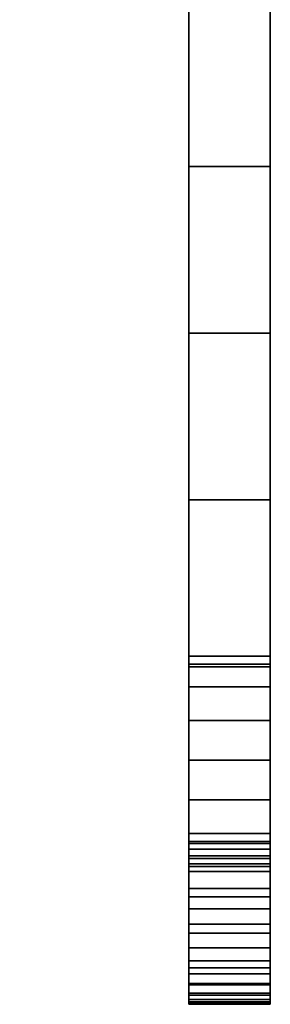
# Model space of a CAD drawing. Header units: millimetres. Extents: x -146 to 146, y 37 to 86.
# Tile 192 of 256: x 139.35 to 145.5, y 37 to 61.19. Entities that reach past the tile are written whole.
import ezdxf

# ---------------------------------------------------------------- set-up
doc = ezdxf.new("R2010")
doc.units = ezdxf.units.MM
doc.layers.add('NEO mini i', color=7, linetype='Continuous', true_color=0x000000)

msp = doc.modelspace()

# ---------------------------------------------------------------- meshes
at = {"layer": 'NEO mini i'}
mesh = msp.add_polyface(dxfattribs=at)
corners = [(142.222, 63, 49.261), (139.346, 63, 48.324), (142.56, 63, 48.381), (139.926, 63, 46.539), (142.951, 63, 46.541), (142.803, 63, 47.471), (140, 63, 45.6), (143, 63, 45.6), (139.706, 63, 47.454), (140, 63, -48.289), (143, 63, -48.289), (143, 63, -41.067), (140, 63, -41.067), (143, 63, -19.4), (140, 63, -19.4), (140, 63, -26.622), (143, 63, -26.622), (143.5, 60, -50.9), (143.5, 65.75, -50.9), (143.5, 65.75, -57.9), (143.5, 60, -57.9), (143.5, 60, -43.9), (143.5, 65.75, -43.9), (143.5, 60, -36.9), (143.5, 65.75, -36.9), (143.5, 60, -29.9), (143.5, 65.75, -29.9), (143.5, 60, -22.9), (143.5, 65.75, -22.9), (143.5, 60, -15.9), (143.5, 65.75, -15.9), (143.5, 60, -8.9), (143.5, 65.75, -8.9), (143.5, 60, -1.9), (143.5, 65.75, -1.9), (143.5, 54.25, -1.9), (143.5, 54.25, -8.9), (143.5, 60, 5.1), (143.5, 65.75, 5.1), (143.5, 54.25, 5.1), (143.5, 60, 12.1), (143.5, 65.75, 12.1), (143.5, 54.25, 12.1), (143.5, 60, 19.1), (143.5, 65.75, 19.1), (143.5, 61.679, -61.485), (143.5, 57.582, -59.271), (143.5, 57.582, 20.471), (143.5, 61.679, 22.685), (145.5, 60, -50.9), (145.5, 60, -57.9), (145.5, 65.75, -57.9), (145.5, 65.75, -50.9), (145.5, 60, -43.9), (145.5, 65.75, -43.9), (145.5, 54.25, -43.9), (145.5, 54.25, -50.9), (145.5, 60, -36.9), (145.5, 65.75, -36.9), (145.5, 54.25, -36.9), (145.5, 60, -29.9), (145.5, 65.75, -29.9), (145.5, 54.25, -29.9), (145.5, 60, -22.9), (145.5, 65.75, -22.9), (145.5, 54.25, -22.9), (145.5, 60, -15.9), (145.5, 65.75, -15.9), (145.5, 54.25, -15.9), (145.5, 60, -8.9), (145.5, 65.75, -8.9), (145.5, 54.25, -8.9), (145.5, 60, -1.9), (145.5, 65.75, -1.9), (145.5, 54.25, -1.9), (145.5, 60, 5.1), (145.5, 65.75, 5.1), (145.5, 54.25, 5.1), (145.5, 60, 12.1), (145.5, 65.75, 12.1), (145.5, 54.25, 12.1), (145.5, 60, 19.1), (145.5, 65.75, 19.1), (145.5, 61.679, -61.485), (145.5, 57.582, -59.271), (145.5, 57.582, 20.471), (145.5, 61.679, 22.685), (143.5, 61.679, 22.685), (143.5, 57.582, 20.471), (145.5, 57.582, 20.471), (145.5, 61.679, 22.685), (143.5, 61.679, -61.485), (145.5, 61.679, -61.485), (145.5, 57.582, -59.271), (143.5, 57.582, -59.271)]
mesh.append_faces([[corners[k] for k in face] for face in [(0, 1, 2, 2), (3, 4, 5, 5), (6, 7, 4, 4), (8, 5, 2, 2), (9, 10, 11, 12), (13, 14, 15, 16), (17, 18, 19, 20), (21, 22, 18, 17), (23, 24, 22, 21), (25, 26, 24, 23), (27, 28, 26, 25), (29, 30, 28, 27), (31, 32, 30, 29), (33, 34, 32, 31), (35, 33, 31, 36), (37, 38, 34, 33), (39, 37, 33, 35), (40, 41, 38, 37), (42, 40, 37, 39), (43, 44, 41, 40), (20, 19, 45, 45), (45, 46, 20, 20), (46, 17, 20, 20), (40, 42, 47, 47), (47, 43, 40, 40), (43, 47, 48, 48), (48, 44, 43, 43), (49, 50, 51, 52), (53, 49, 52, 54), (55, 56, 49, 53), (57, 53, 54, 58), (59, 55, 53, 57), (60, 57, 58, 61), (62, 59, 57, 60), (63, 60, 61, 64), (65, 62, 60, 63), (66, 63, 64, 67), (68, 65, 63, 66), (69, 66, 67, 70), (71, 68, 66, 69), (72, 69, 70, 73), (74, 71, 69, 72), (75, 72, 73, 76), (77, 74, 72, 75), (78, 75, 76, 79), (80, 77, 75, 78), (81, 78, 79, 82), (51, 50, 83, 83), (84, 83, 50, 50), (56, 84, 49, 49), (50, 49, 84, 84), (85, 81, 86, 86), (82, 86, 81, 81), (78, 81, 85, 85), (80, 78, 85, 85), (87, 88, 89, 90), (91, 92, 93, 94)]])
mesh = msp.add_polyface(dxfattribs=at)
corners = [(143.5, 54.25, -43.9), (143.5, 60, -43.9), (143.5, 60, -50.9), (143.5, 54.25, -50.9), (143.5, 48.5, -43.9), (143.5, 48.5, -50.9), (143.5, 54.25, -36.9), (143.5, 60, -36.9), (143.5, 48.5, -36.9), (143.5, 54.25, -29.9), (143.5, 60, -29.9), (143.5, 48.5, -29.9), (143.5, 54.25, -22.9), (143.5, 60, -22.9), (143.5, 48.5, -22.9), (143.5, 54.25, -15.9), (143.5, 60, -15.9), (143.5, 48.5, -15.9), (143.5, 54.25, -8.9), (143.5, 60, -8.9), (143.5, 48.5, -8.9), (143.5, 48.5, -1.9), (143.5, 54.25, -1.9), (143.5, 48.5, 5.1), (143.5, 54.25, 5.1), (143.5, 48.5, 12.1), (143.5, 54.25, 12.1), (143.5, 57.582, -59.271), (143.5, 53.486, -57.058), (143.5, 49.39, -54.844), (143.5, 45.293, -52.631), (143.5, 44.803, -43.703), (143.5, 45.356, -40.924), (143.5, 45.55, 3.1), (143.5, 45.356, 4.076), (143.5, 45.356, 2.124), (143.5, 53.486, 18.258), (143.5, 49.39, 16.044), (143.5, 45.293, 13.831), (143.5, 57.582, 20.471), (145.5, 48.5, -43.9), (145.5, 48.5, -50.9), (145.5, 54.25, -50.9), (145.5, 54.25, -43.9), (145.5, 48.5, -36.9), (145.5, 54.25, -36.9), (145.5, 48.5, -29.9), (145.5, 54.25, -29.9), (145.5, 48.5, -22.9), (145.5, 54.25, -22.9), (145.5, 48.5, -15.9), (145.5, 54.25, -15.9), (145.5, 48.5, -8.9), (145.5, 54.25, -8.9), (145.5, 48.5, -1.9), (145.5, 54.25, -1.9), (145.5, 48.5, 5.1), (145.5, 54.25, 5.1), (145.5, 48.5, 12.1), (145.5, 54.25, 12.1), (145.5, 53.486, -57.058), (145.5, 57.582, -59.271), (145.5, 49.39, -54.844), (145.5, 45.293, -52.631), (145.5, 45.356, -40.924), (145.5, 45.55, -41.9), (145.5, 44.803, -43.703), (145.5, 45.356, 2.124), (145.5, 45.356, 4.076), (145.5, 45.55, 3.1), (145.5, 44.803, 4.903), (145.5, 49.39, 16.044), (145.5, 53.486, 18.258), (145.5, 57.582, 20.471), (145.5, 45.293, 13.831), (145.5, 53.486, 18.258), (145.5, 57.582, 20.471), (143.5, 57.582, 20.471), (143.5, 53.486, 18.258), (143.5, 49.39, 16.044), (143.5, 45.293, 13.831), (145.5, 45.293, 13.831), (145.5, 49.39, 16.044), (143.5, 45.293, -52.631), (143.5, 49.39, -54.844), (145.5, 49.39, -54.844), (145.5, 45.293, -52.631), (145.5, 53.486, -57.058), (143.5, 53.486, -57.058), (143.5, 57.582, -59.271), (145.5, 57.582, -59.271)]
mesh.append_faces([[corners[k] for k in face] for face in [(0, 1, 2, 3), (4, 0, 3, 5), (6, 7, 1, 0), (8, 6, 0, 4), (9, 10, 7, 6), (11, 9, 6, 8), (12, 13, 10, 9), (14, 12, 9, 11), (15, 16, 13, 12), (17, 15, 12, 14), (18, 19, 16, 15), (20, 18, 15, 17), (21, 22, 18, 20), (23, 24, 22, 21), (25, 26, 24, 23), (3, 27, 28, 28), (28, 29, 3, 3), (2, 27, 3, 3), (3, 29, 5, 5), (5, 29, 30, 30), (5, 31, 4, 4), (4, 32, 8, 8), (33, 34, 23, 23), (21, 35, 23, 23), (36, 26, 37, 37), (25, 38, 37, 37), (25, 37, 26, 26), (36, 39, 26, 26), (40, 41, 42, 43), (44, 40, 43, 45), (46, 44, 45, 47), (48, 46, 47, 49), (50, 48, 49, 51), (52, 50, 51, 53), (54, 52, 53, 55), (56, 54, 55, 57), (58, 56, 57, 59), (60, 61, 42, 42), (60, 42, 62, 62), (62, 42, 41, 41), (63, 62, 41, 41), (64, 65, 40, 40), (40, 66, 41, 41), (44, 64, 40, 40), (67, 54, 56, 56), (68, 69, 56, 56), (58, 70, 56, 56), (71, 59, 72, 72), (73, 72, 59, 59), (58, 59, 71, 71), (71, 74, 58, 58), (75, 76, 77, 78), (79, 80, 81, 82), (82, 75, 78, 79), (83, 84, 85, 86), (87, 85, 84, 88), (89, 90, 87, 88)]])
mesh = msp.add_polyface(dxfattribs=at)
corners = [(143.5, 42.75, -29.9), (143.5, 48.5, -29.9), (143.5, 48.5, -36.9), (143.5, 42.75, -36.9), (143.5, 42.75, -22.9), (143.5, 48.5, -22.9), (143.5, 42.75, -15.9), (143.5, 48.5, -15.9), (143.5, 42.75, -8.9), (143.5, 48.5, -8.9), (143.5, 42.75, -1.9), (143.5, 48.5, -1.9), (143.5, 48.5, -50.9), (143.5, 45.293, -52.631), (143.5, 43.976, -44.256), (143.5, 44.803, -43.703), (143.5, 45.356, -42.876), (143.5, 48.5, -43.9), (143.5, 45.55, -41.9), (143.5, 45.356, -40.924), (143.5, 43.976, -39.544), (143.5, 44.803, -40.097), (143.5, 43.976, 0.744), (143.5, 44.803, 1.297), (143.5, 45.356, 2.124), (143.5, 48.5, 5.1), (143.5, 45.55, 3.1), (143.5, 48.5, 12.1), (143.5, 44.803, 4.903), (143.5, 45.293, 13.831), (143.5, 43.976, 5.456), (143.5, 41.197, 11.618), (143.5, 45.356, 4.076), (145.5, 42.75, -29.9), (145.5, 42.75, -36.9), (145.5, 48.5, -36.9), (145.5, 48.5, -29.9), (145.5, 42.75, -22.9), (145.5, 48.5, -22.9), (145.5, 42.75, -15.9), (145.5, 48.5, -15.9), (145.5, 42.75, -8.9), (145.5, 48.5, -8.9), (145.5, 42.75, -1.9), (145.5, 48.5, -1.9), (145.5, 41.197, -50.418), (145.5, 45.293, -52.631), (145.5, 43.976, -44.256), (145.5, 48.5, -50.9), (145.5, 45.356, -42.876), (145.5, 48.5, -43.9), (145.5, 45.55, -41.9), (145.5, 44.803, -43.703), (145.5, 44.803, -40.097), (145.5, 45.356, -40.924), (145.5, 43.976, -39.544), (145.5, 43.976, 0.744), (145.5, 44.803, 1.297), (145.5, 45.356, 2.124), (145.5, 48.5, 5.1), (145.5, 45.55, 3.1), (145.5, 44.803, 4.903), (145.5, 45.356, 4.076), (145.5, 48.5, 12.1), (145.5, 43.976, 5.456), (145.5, 45.293, 13.831), (145.5, 41.197, 11.618), (143.5, 44.803, 1.297), (145.5, 44.803, 1.297), (145.5, 45.356, 2.124), (143.5, 45.356, 2.124), (143.5, 43.976, 0.744), (145.5, 43.976, 0.744), (145.5, 45.55, 3.1), (143.5, 45.55, 3.1), (143.5, 44.803, 4.903), (143.5, 45.356, 4.076), (145.5, 45.356, 4.076), (145.5, 44.803, 4.903), (143.5, 43.976, 5.456), (145.5, 43.976, 5.456), (143.5, 45.356, -42.876), (143.5, 44.803, -43.703), (145.5, 44.803, -43.703), (145.5, 45.356, -42.876), (143.5, 43.976, -44.256), (145.5, 43.976, -44.256), (143.5, 45.55, -41.9), (145.5, 45.55, -41.9), (143.5, 45.356, -40.924), (145.5, 45.356, -40.924), (145.5, 44.803, -40.097), (143.5, 44.803, -40.097), (143.5, 43, -39.35), (143.5, 43.976, -39.544), (145.5, 43.976, -39.544), (145.5, 43, -39.35)]
mesh.append_faces([[corners[k] for k in face] for face in [(0, 1, 2, 3), (4, 5, 1, 0), (6, 7, 5, 4), (8, 9, 7, 6), (10, 11, 9, 8), (12, 13, 14, 14), (15, 12, 14, 14), (16, 17, 15, 15), (18, 17, 16, 16), (19, 17, 18, 18), (20, 2, 21, 21), (21, 2, 19, 19), (2, 20, 3, 3), (11, 10, 22, 22), (11, 23, 24, 24), (25, 24, 26, 26), (11, 22, 23, 23), (27, 25, 28, 28), (29, 27, 30, 30), (30, 27, 28, 28), (30, 31, 29, 29), (32, 28, 25, 25), (33, 34, 35, 36), (37, 33, 36, 38), (39, 37, 38, 40), (41, 39, 40, 42), (43, 41, 42, 44), (45, 46, 47, 47), (47, 46, 48, 48), (49, 50, 51, 51), (52, 50, 49, 49), (52, 47, 48, 48), (35, 53, 54, 54), (35, 55, 53, 53), (55, 35, 34, 34), (43, 44, 56, 56), (44, 57, 56, 56), (44, 58, 57, 57), (58, 59, 60, 60), (61, 62, 59, 59), (61, 63, 64, 64), (65, 66, 64, 64), (64, 63, 65, 65), (67, 68, 69, 70), (71, 72, 68, 67), (70, 69, 73, 74), (75, 76, 77, 78), (79, 75, 78, 80), (76, 74, 73, 77), (81, 82, 83, 84), (85, 86, 83, 82), (87, 81, 84, 88), (89, 90, 91, 92), (93, 94, 95, 96), (94, 92, 91, 95), (90, 89, 87, 88)]])
mesh = msp.add_polyface(dxfattribs=at)
corners = [(143.5, 41.197, -50.418), (143.5, 43, -44.45), (143.5, 43.976, -44.256), (143.5, 42.024, -44.256), (143.5, 45.293, -52.631), (143.5, 42.75, -36.9), (143.5, 42.024, -39.544), (143.5, 41.197, -40.097), (143.5, 43, -39.35), (143.5, 43.976, -39.544), (143.5, 40.954, -21.348), (143.5, 42.75, -22.9), (143.5, 40.815, -23.292), (143.5, 40.584, -25.227), (143.5, 42.75, -29.9), (143.5, 41, -19.4), (143.5, 40.261, -27.148), (143.5, 42.75, -15.9), (143.5, 43.976, 0.744), (143.5, 42.75, -1.9), (143.5, 43, 0.55), (143.5, 40.815, -15.508), (143.5, 40.954, -17.452), (143.5, 40.584, -13.573), (143.5, 42.75, -8.9), (143.5, 38.751, -6.009), (143.5, 42.024, 0.744), (143.5, 41.197, 1.297), (143.5, 41.197, 11.618), (143.5, 43.976, 5.456), (143.5, 43, 5.65), (143.5, 42.024, 5.456), (145.5, 43, -44.45), (145.5, 41.197, -50.418), (145.5, 43.976, -44.256), (145.5, 42.024, -44.256), (145.5, 40.385, -49.914), (145.5, 42.75, -36.9), (145.5, 42.024, -39.544), (145.5, 43, -39.35), (145.5, 41.197, -40.097), (145.5, 43.976, -39.544), (145.5, 42.75, -29.9), (145.5, 38.751, -32.791), (145.5, 40.954, -21.348), (145.5, 40.815, -23.292), (145.5, 42.75, -22.9), (145.5, 40.584, -25.227), (145.5, 41, -19.4), (145.5, 42.75, -15.9), (145.5, 40.261, -27.148), (145.5, 39.848, -29.052), (145.5, 40.584, -13.573), (145.5, 40.815, -15.508), (145.5, 40.954, -17.452), (145.5, 42.75, -8.9), (145.5, 42.75, -1.9), (145.5, 42.024, 0.744), (145.5, 41.197, 1.297), (145.5, 43, 0.55), (145.5, 43.976, 0.744), (145.5, 40.261, -11.652), (145.5, 39.848, -9.748), (145.5, 42.024, 5.456), (145.5, 43, 5.65), (145.5, 41.197, 11.618), (145.5, 43.976, 5.456), (143.5, 43, 0.55), (145.5, 43, 0.55), (145.5, 43.976, 0.744), (143.5, 43.976, 0.744), (143.5, 43, 5.65), (143.5, 43.976, 5.456), (145.5, 43.976, 5.456), (145.5, 43, 5.65), (143.5, 43, 5.65), (145.5, 43, 5.65), (145.5, 42.024, 5.456), (143.5, 42.024, 5.456), (145.5, 41.197, 4.903), (143.5, 41.197, 4.903), (143.5, 43, 0.55), (143.5, 42.024, 0.744), (145.5, 42.024, 0.744), (145.5, 43, 0.55), (143.5, 41.197, 1.297), (145.5, 41.197, 1.297), (143.5, 43, -44.45), (145.5, 43, -44.45), (145.5, 43.976, -44.256), (143.5, 43.976, -44.256), (143.5, 42.024, -39.544), (143.5, 43, -39.35), (145.5, 43, -39.35), (145.5, 42.024, -39.544), (143.5, 41.197, -40.097), (145.5, 41.197, -40.097), (143.5, 43, -44.45), (143.5, 42.024, -44.256), (145.5, 42.024, -44.256), (145.5, 43, -44.45), (143.5, 41.197, -43.703), (145.5, 41.197, -43.703), (143.5, 41.197, 11.618), (145.5, 41.197, 11.618), (145.5, 45.293, 13.831), (143.5, 45.293, 13.831), (143.5, 41.197, -50.418), (143.5, 45.293, -52.631), (145.5, 45.293, -52.631), (145.5, 41.197, -50.418)]
mesh.append_faces([[corners[k] for k in face] for face in [(0, 1, 2, 2), (1, 0, 3, 3), (2, 4, 0, 0), (5, 6, 7, 7), (8, 5, 9, 9), (10, 11, 12, 12), (13, 11, 14, 14), (11, 10, 15, 15), (8, 6, 5, 5), (16, 13, 14, 14), (15, 17, 11, 11), (18, 19, 20, 20), (21, 17, 22, 22), (17, 23, 24, 24), (23, 17, 21, 21), (25, 19, 24, 24), (26, 20, 19, 19), (17, 15, 22, 22), (19, 27, 26, 26), (28, 29, 30, 30), (28, 30, 31, 31), (32, 33, 34, 34), (35, 33, 32, 32), (36, 33, 35, 35), (37, 38, 39, 39), (37, 40, 38, 38), (39, 41, 37, 37), (42, 43, 37, 37), (44, 45, 46, 46), (47, 42, 46, 46), (46, 48, 44, 44), (49, 48, 46, 46), (50, 51, 42, 42), (52, 53, 49, 49), (54, 49, 53, 53), (52, 49, 55, 55), (49, 54, 48, 48), (56, 57, 58, 58), (56, 59, 57, 57), (56, 60, 59, 59), (61, 52, 55, 55), (62, 61, 55, 55), (63, 64, 65, 65), (65, 64, 66, 66), (67, 68, 69, 70), (71, 72, 73, 74), (75, 76, 77, 78), (78, 77, 79, 80), (81, 82, 83, 84), (82, 85, 86, 83), (87, 88, 89, 90), (91, 92, 93, 94), (95, 91, 94, 96), (97, 98, 99, 100), (98, 101, 102, 99), (103, 104, 105, 106), (107, 108, 109, 110)]])
mesh = msp.add_polyface(dxfattribs=at)
corners = [(143.5, 42.024, -44.256), (143.5, 39.639, -49.318), (143.5, 38.969, -48.636), (143.5, 38.386, -47.88), (143.5, 37.897, -47.059), (143.5, 41.197, -43.703), (143.5, 37.509, -46.186), (143.5, 37.057, -44.333), (143.5, 37, -43.379), (143.5, 40.644, -42.876), (143.5, 37.12, -38.288), (143.5, 37.27, -37.35), (143.5, 41.197, -40.097), (143.5, 40.644, -40.924), (143.5, 39.344, -30.935), (143.5, 42.75, -29.9), (143.5, 38.751, -32.791), (143.5, 37.479, -36.423), (143.5, 42.75, -36.9), (143.5, 37.747, -35.511), (143.5, 38.071, -34.617), (143.5, 41.197, 1.297), (143.5, 42.75, -1.9), (143.5, 37.479, -2.377), (143.5, 37.12, -0.512), (143.5, 40.644, 2.124), (143.5, 38.071, -4.183), (143.5, 37.747, -3.289), (143.5, 38.751, -6.009), (143.5, 37.27, -1.45), (143.5, 37.03, 0.435), (143.5, 37, 1.385), (143.5, 37, 4.579), (143.5, 40.644, 4.076), (143.5, 40.45, 3.1), (143.5, 37.057, 5.533), (143.5, 41.197, 4.903), (143.5, 37.509, 7.386), (143.5, 39.639, 10.518), (143.5, 42.024, 5.456), (143.5, 38.969, 9.836), (143.5, 38.386, 9.08), (143.5, 37.227, 6.473), (143.5, 37.897, 8.259), (145.5, 41.197, -43.703), (145.5, 38.386, -47.88), (145.5, 38.969, -48.636), (145.5, 39.639, -49.318), (145.5, 42.024, -44.256), (145.5, 37.509, -46.186), (145.5, 37.897, -47.059), (145.5, 37, -43.379), (145.5, 40.644, -42.876), (145.5, 40.45, -41.9), (145.5, 37.057, -44.333), (145.5, 37.227, -45.273), (145.5, 41.197, -40.097), (145.5, 42.75, -36.9), (145.5, 37.479, -36.423), (145.5, 40.644, -40.924), (145.5, 37.12, -38.288), (145.5, 37.03, -39.235), (145.5, 37, -40.185), (145.5, 37.747, -35.511), (145.5, 38.071, -34.617), (145.5, 42.75, -1.9), (145.5, 41.197, 1.297), (145.5, 37.479, -2.377), (145.5, 37.747, -3.289), (145.5, 38.071, -4.183), (145.5, 37, 1.385), (145.5, 40.644, 2.124), (145.5, 40.45, 3.1), (145.5, 37.227, 6.473), (145.5, 37.057, 5.533), (145.5, 40.644, 4.076), (145.5, 37, 4.579), (145.5, 41.197, 4.903), (145.5, 38.969, 9.836), (145.5, 38.386, 9.08), (145.5, 37.509, 7.386), (145.5, 37.897, 8.259), (143.5, 39.344, -30.935), (145.5, 39.344, -30.935), (145.5, 39.848, -29.052), (143.5, 39.848, -29.052), (143.5, 38.751, -32.791), (145.5, 38.751, -32.791), (143.5, 39.344, -7.865), (143.5, 39.848, -9.748), (145.5, 39.848, -9.748), (145.5, 39.344, -7.865), (143.5, 38.751, -6.009), (145.5, 38.751, -6.009), (145.5, 38.969, 9.836), (145.5, 39.639, 10.518), (143.5, 39.639, 10.518), (143.5, 38.969, 9.836), (145.5, 39.639, -49.318), (145.5, 38.969, -48.636), (143.5, 38.969, -48.636), (143.5, 39.639, -49.318)]
mesh.append_faces([[corners[k] for k in face] for face in [(0, 1, 2, 2), (3, 4, 5, 5), (4, 6, 5, 5), (2, 3, 5, 5), (7, 8, 9, 9), (10, 11, 12, 12), (10, 12, 13, 13), (14, 15, 16, 16), (11, 17, 12, 12), (18, 19, 20, 20), (16, 18, 20, 20), (21, 22, 23, 23), (21, 24, 25, 25), (22, 26, 27, 27), (26, 22, 28, 28), (29, 24, 21, 21), (23, 22, 27, 27), (24, 30, 25, 25), (30, 31, 25, 25), (32, 33, 34, 34), (32, 35, 33, 33), (36, 33, 37, 37), (38, 39, 40, 40), (36, 41, 40, 40), (42, 37, 33, 33), (36, 43, 41, 41), (44, 45, 46, 46), (47, 48, 46, 46), (49, 50, 44, 44), (50, 45, 44, 44), (51, 52, 53, 53), (54, 55, 52, 52), (51, 54, 52, 52), (44, 52, 49, 49), (56, 57, 58, 58), (59, 56, 60, 60), (60, 61, 59, 59), (53, 59, 62, 62), (58, 57, 63, 63), (57, 64, 63, 63), (65, 66, 67, 67), (68, 65, 67, 67), (65, 68, 69, 69), (70, 71, 72, 72), (73, 74, 75, 75), (76, 72, 75, 75), (74, 76, 75, 75), (77, 78, 79, 79), (80, 73, 75, 75), (81, 80, 77, 77), (77, 79, 81, 81), (82, 83, 84, 85), (86, 87, 83, 82), (88, 89, 90, 91), (92, 88, 91, 93), (94, 95, 96, 97), (98, 99, 100, 101)]])
mesh = msp.add_polyface(dxfattribs=at)
corners = [(143.5, 39.639, -49.318), (143.5, 42.024, -44.256), (143.5, 40.385, -49.914), (143.5, 41.197, -50.418), (143.5, 41.197, -43.703), (143.5, 37.509, -46.186), (143.5, 40.644, -42.876), (143.5, 38.969, -48.636), (143.5, 42.75, -29.9), (143.5, 42.75, -36.9), (143.5, 38.751, -32.791), (143.5, 41.197, -40.097), (143.5, 37.479, -36.423), (143.5, 42.75, -22.9), (143.5, 40.584, -25.227), (143.5, 40.815, -23.292), (143.5, 40.261, -27.148), (143.5, 39.848, -29.052), (143.5, 39.344, -30.935), (143.5, 37.747, -35.511), (143.5, 40.261, -11.652), (143.5, 42.75, -8.9), (143.5, 40.584, -13.573), (143.5, 39.848, -9.748), (143.5, 38.751, -6.009), (143.5, 39.344, -7.865), (143.5, 41.197, 4.903), (143.5, 38.969, 9.836), (143.5, 42.024, 5.456), (143.5, 39.639, 10.518), (143.5, 40.385, 11.114), (143.5, 41.197, 11.618), (145.5, 39.639, -49.318), (145.5, 40.385, -49.914), (145.5, 42.024, -44.256), (145.5, 41.197, -43.703), (145.5, 38.969, -48.636), (145.5, 42.75, -22.9), (145.5, 40.815, -23.292), (145.5, 40.584, -25.227), (145.5, 39.848, -29.052), (145.5, 39.344, -30.935), (145.5, 42.75, -29.9), (145.5, 38.751, -32.791), (145.5, 38.071, -34.617), (145.5, 42.75, -36.9), (145.5, 40.261, -27.148), (145.5, 42.75, -8.9), (145.5, 42.75, -1.9), (145.5, 38.751, -6.009), (145.5, 39.344, -7.865), (145.5, 38.071, -4.183), (145.5, 39.848, -9.748), (145.5, 40.644, 2.124), (145.5, 37.12, -0.512), (145.5, 41.197, 1.297), (145.5, 40.385, 11.114), (145.5, 42.024, 5.456), (145.5, 41.197, 11.618), (145.5, 37.509, 7.386), (145.5, 40.644, 4.076), (145.5, 41.197, 4.903), (145.5, 38.969, 9.836), (145.5, 39.639, 10.518), (143.5, 41.197, 4.903), (145.5, 41.197, 4.903), (145.5, 40.644, 4.076), (143.5, 40.644, 4.076), (145.5, 40.45, 3.1), (143.5, 40.45, 3.1), (143.5, 40.644, 2.124), (145.5, 40.644, 2.124), (145.5, 41.197, 1.297), (143.5, 41.197, 1.297), (143.5, 40.644, -40.924), (143.5, 41.197, -40.097), (145.5, 41.197, -40.097), (145.5, 40.644, -40.924), (143.5, 40.45, -41.9), (145.5, 40.45, -41.9), (143.5, 41.197, -43.703), (143.5, 40.644, -42.876), (145.5, 40.644, -42.876), (145.5, 41.197, -43.703), (143.5, 40.261, -27.148), (145.5, 40.261, -27.148), (145.5, 40.584, -25.227), (143.5, 40.584, -25.227), (143.5, 40.815, -23.292), (145.5, 40.815, -23.292), (145.5, 40.954, -21.348), (143.5, 40.954, -21.348), (143.5, 39.848, -29.052), (145.5, 39.848, -29.052), (145.5, 41, -19.4), (143.5, 41, -19.4), (143.5, 40.954, -17.452), (145.5, 40.954, -17.452), (145.5, 40.815, -15.508), (143.5, 40.815, -15.508), (143.5, 40.584, -13.573), (145.5, 40.584, -13.573), (145.5, 40.261, -11.652), (143.5, 40.261, -11.652), (143.5, 39.848, -9.748), (145.5, 39.848, -9.748), (145.5, 40.385, 11.114), (143.5, 40.385, 11.114), (143.5, 39.639, 10.518), (145.5, 39.639, 10.518), (145.5, 41.197, 11.618), (143.5, 41.197, 11.618), (145.5, 40.385, -49.914), (143.5, 40.385, -49.914), (143.5, 41.197, -50.418), (145.5, 41.197, -50.418), (145.5, 39.639, -49.318), (143.5, 39.639, -49.318)]
mesh.append_faces([[corners[k] for k in face] for face in [(0, 1, 2, 2), (1, 3, 2, 2), (4, 5, 6, 6), (1, 7, 4, 4), (8, 9, 10, 10), (11, 12, 9, 9), (13, 14, 15, 15), (16, 8, 17, 17), (18, 17, 8, 8), (12, 19, 9, 9), (20, 21, 22, 22), (23, 21, 20, 20), (24, 21, 25, 25), (23, 25, 21, 21), (26, 27, 28, 28), (28, 29, 30, 30), (31, 28, 30, 30), (32, 33, 34, 34), (34, 35, 36, 36), (37, 38, 39, 39), (40, 41, 42, 42), (43, 44, 45, 45), (41, 43, 42, 42), (46, 42, 39, 39), (47, 48, 49, 49), (49, 50, 47, 47), (51, 49, 48, 48), (52, 47, 50, 50), (53, 54, 55, 55), (56, 57, 58, 58), (59, 60, 61, 61), (61, 57, 62, 62), (62, 57, 63, 63), (63, 57, 56, 56), (64, 65, 66, 67), (68, 69, 67, 66), (70, 71, 72, 73), (71, 70, 69, 68), (74, 75, 76, 77), (78, 74, 77, 79), (80, 81, 82, 83), (81, 78, 79, 82), (84, 85, 86, 87), (88, 89, 90, 91), (87, 86, 89, 88), (92, 93, 85, 84), (94, 95, 91, 90), (96, 97, 98, 99), (100, 101, 102, 103), (99, 98, 101, 100), (104, 103, 102, 105), (97, 96, 95, 94), (106, 107, 108, 109), (110, 111, 107, 106), (112, 113, 114, 115), (116, 117, 113, 112)]])
mesh = msp.add_polyface(dxfattribs=at)
corners = [(143.5, 40.644, -42.876), (143.5, 37.227, -45.273), (143.5, 37.057, -44.333), (143.5, 40.45, -41.9), (143.5, 37, -43.379), (143.5, 37.509, -46.186), (143.5, 40.644, -40.924), (143.5, 37, -40.185), (143.5, 37, -41.782), (143.5, 37.03, -39.235), (143.5, 37.12, -38.288), (143.5, 37.27, -1.45), (143.5, 41.197, 1.297), (143.5, 37.479, -2.377), (143.5, 40.45, 3.1), (143.5, 40.644, 2.124), (143.5, 37, 1.385), (143.5, 37, 2.982), (143.5, 37, 4.579), (143.5, 40.644, 4.076), (143.5, 37.057, 5.533), (143.5, 37.227, 6.473), (143.5, 37.897, 8.259), (143.5, 41.197, 4.903), (143.5, 37.509, 7.386), (145.5, 37.509, -46.186), (145.5, 40.644, -42.876), (145.5, 37.227, -45.273), (145.5, 37, -43.379), (145.5, 40.45, -41.9), (145.5, 37, -41.782), (145.5, 37, -40.185), (145.5, 41.197, -40.097), (145.5, 37.27, -37.35), (145.5, 37.12, -38.288), (145.5, 37.479, -36.423), (145.5, 40.644, -40.924), (145.5, 37.03, -39.235), (145.5, 37.479, -2.377), (145.5, 41.197, 1.297), (145.5, 37.27, -1.45), (145.5, 37.12, -0.512), (145.5, 40.644, 2.124), (145.5, 37.03, 0.435), (145.5, 37, 1.385), (145.5, 37, 2.982), (145.5, 40.45, 3.1), (145.5, 37, 4.579), (143.5, 37.03, 0.435), (145.5, 37.03, 0.435), (145.5, 37, 1.385), (143.5, 37, 1.385), (143.5, 37.12, -0.512), (145.5, 37.12, -0.512), (145.5, 37.27, -1.45), (143.5, 37.27, -1.45), (143.5, 37.479, -2.377), (145.5, 37.479, -2.377), (143.5, 37.747, -3.289), (145.5, 37.747, -3.289), (145.5, 38.071, -4.183), (143.5, 38.071, -4.183), (143.5, 38.751, -32.791), (143.5, 38.071, -34.617), (145.5, 38.071, -34.617), (145.5, 38.751, -32.791), (143.5, 38.071, -4.183), (143.5, 38.751, -6.009), (145.5, 38.751, -6.009), (145.5, 38.071, -4.183), (145.5, 37, -40.185), (145.5, 37.03, -39.235), (143.5, 37.03, -39.235), (143.5, 37, -40.185), (145.5, 37.12, -38.288), (143.5, 37.12, -38.288), (143.5, 37.27, -37.35), (145.5, 37.27, -37.35), (145.5, 37.479, -36.423), (143.5, 37.479, -36.423), (145.5, 37.747, -35.511), (143.5, 37.747, -35.511), (145.5, 38.071, -34.617), (143.5, 38.071, -34.617), (145.5, 37, 4.579), (143.5, 37, 4.579), (143.5, 37, 2.982), (145.5, 37, 2.982), (143.5, 37, 1.385), (145.5, 37, 1.385), (145.5, 37, -40.185), (143.5, 37, -40.185), (143.5, 37, -41.782), (145.5, 37, -41.782), (143.5, 37, -43.379), (145.5, 37, -43.379), (145.5, 37.057, 5.533), (143.5, 37.057, 5.533), (143.5, 37, 4.579), (145.5, 37, 4.579), (145.5, 37.227, 6.473), (145.5, 37.509, 7.386), (143.5, 37.509, 7.386), (143.5, 37.227, 6.473), (145.5, 37.897, 8.259), (143.5, 37.897, 8.259), (145.5, 38.386, 9.08), (143.5, 38.386, 9.08), (145.5, 38.969, 9.836), (143.5, 38.969, 9.836), (145.5, 38.969, -48.636), (145.5, 38.386, -47.88), (143.5, 38.386, -47.88), (143.5, 38.969, -48.636), (145.5, 37.897, -47.059), (143.5, 37.897, -47.059), (145.5, 37.509, -46.186), (143.5, 37.509, -46.186), (145.5, 37.057, -44.333), (143.5, 37.057, -44.333), (143.5, 37.227, -45.273), (145.5, 37.227, -45.273), (145.5, 37, -43.379), (143.5, 37, -43.379)]
mesh.append_faces([[corners[k] for k in face] for face in [(0, 1, 2, 2), (3, 0, 4, 4), (1, 0, 5, 5), (6, 3, 7, 7), (7, 3, 8, 8), (6, 7, 9, 9), (6, 9, 10, 10), (3, 4, 8, 8), (11, 12, 13, 13), (14, 15, 16, 16), (14, 17, 18, 18), (16, 17, 14, 14), (19, 20, 21, 21), (22, 23, 24, 24), (25, 26, 27, 27), (28, 29, 30, 30), (31, 30, 29, 29), (32, 33, 34, 34), (33, 32, 35, 35), (31, 36, 37, 37), (38, 39, 40, 40), (40, 39, 41, 41), (42, 43, 41, 41), (42, 44, 43, 43), (45, 46, 47, 47), (46, 45, 44, 44), (48, 49, 50, 51), (48, 52, 53, 49), (54, 53, 52, 55), (55, 56, 57, 54), (56, 58, 59, 57), (60, 59, 58, 61), (62, 63, 64, 65), (66, 67, 68, 69), (70, 71, 72, 73), (71, 74, 75, 72), (76, 75, 74, 77), (77, 78, 79, 76), (78, 80, 81, 79), (82, 83, 81, 80), (84, 85, 86, 87), (88, 89, 87, 86), (90, 91, 92, 93), (94, 95, 93, 92), (96, 97, 98, 99), (100, 101, 102, 103), (101, 104, 105, 102), (96, 100, 103, 97), (104, 106, 107, 105), (106, 108, 109, 107), (110, 111, 112, 113), (111, 114, 115, 112), (114, 116, 117, 115), (118, 119, 120, 121), (122, 123, 119, 118), (116, 121, 120, 117)]])

doc.saveas('drawing.dxf')
